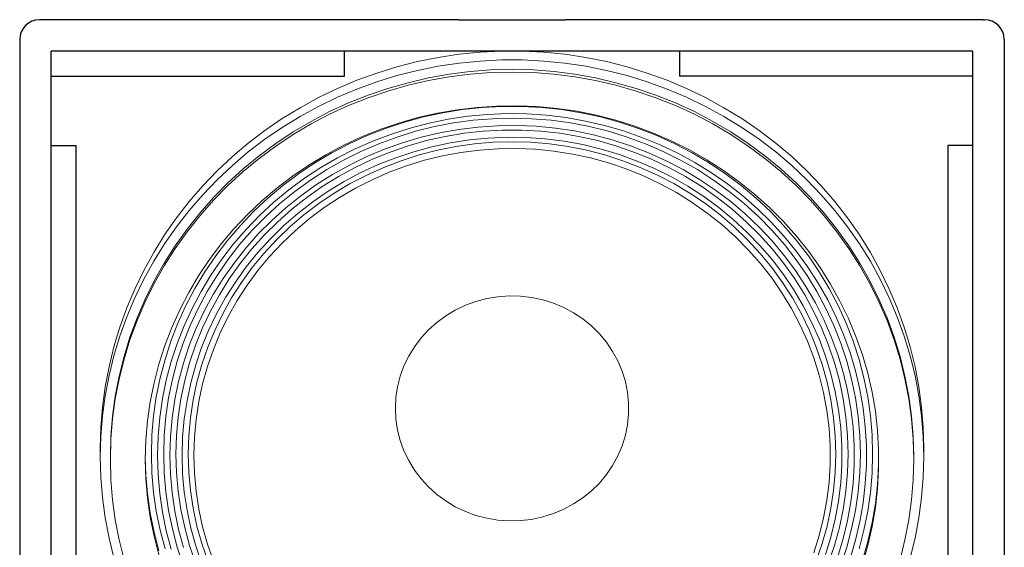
# Model space of a CAD drawing. Extents: x -12 to 2974, y -397 to 1816.
# Tile 2 of 4: x -12 to 458, y 679 to 931. Entities that reach past the tile are written whole.
import ezdxf

# ---------------------------------------------------------------- set-up
doc = ezdxf.new("R2010")
doc.units = 0
doc.layers.add('KF_SWi_115E_FRONT', color=7, linetype='CONTINUOUS')

# ---------------------------------------------------------------- blocks, each defined once
blk = doc.blocks.new('K&F_SWi_115E_FRONT')
at = {"layer": 'KF_SWi_115E_FRONT'}
for p, q in [((-225, 0), (-225.5, 0)), ((-25.5, 0), (-225, 0)), ((-25.5, 0), (-18.5, 0)), ((-18.5, 0), (18.5, 0)), ((18.5, 0), (25.5, 0)), ((225, 0), (25.5, 0)), ((225, 0), (225.5, 0)), ((-235, -9.5), (-235, -494.5)), ((235, -9.5), (235, -494.5)), ((220, -15), (-220, -15)), ((-220, -489), (-220, -15)), ((-80, -27), (-80, -15)), ((80, -15), (80, -27)), ((220, -489), (220, -15)), ((-220, -27), (-80, -27)), ((220, -27), (80, -27)), ((-220, -60.03), (-208, -60.03)), ((-208, -489), (-208, -60.03)), ((220, -60.03), (208, -60.03)), ((208, -60.03), (208, -489))]:
    blk.add_line(p, q, dxfattribs=at)
at = {"layer": 'KF_SWi_115E_FRONT', "lineweight": 0}
for p, q in [((-35.23, -18.03), (-45.12, -20.01)), ((-25.23, -16.51), (-35.23, -18.03)), ((-15.15, -15.5), (-25.23, -16.51)), ((-5.06, -15), (-15.15, -15.5)), ((5.06, -15), (-5.06, -15)), ((15.18, -15.5), (5.06, -15)), ((25.23, -16.51), (15.18, -15.5)), ((35.26, -18.03), (25.23, -16.51)), ((45.15, -20.01), (35.26, -18.03)), ((-54.93, -22.5), (-64.57, -25.46)), ((-45.12, -20.01), (-54.93, -22.5)), ((-35.23, -22.22), (-45.12, -24.2)), ((-25.23, -20.7), (-35.23, -22.22)), ((-15.15, -19.73), (-25.23, -20.7)), ((-5.06, -19.22), (-15.15, -19.73)), ((5.06, -19.22), (-5.06, -19.22)), ((15.18, -19.73), (5.06, -19.22)), ((25.23, -20.7), (15.18, -19.73)), ((35.26, -22.22), (25.23, -20.7)), ((45.15, -24.2), (35.26, -22.22)), ((54.93, -22.5), (45.15, -20.01)), ((64.57, -25.46), (54.93, -22.5)), ((-64.57, -25.46), (-74.03, -28.93)), ((-54.93, -26.69), (-64.57, -29.65)), ((-45.12, -24.2), (-54.93, -26.69)), ((-49.63, -30.07), (-39.86, -27.8)), ((-39.86, -27.8), (-29.99, -26.03)), ((-29.99, -27.29), (-39.86, -29.06)), ((-29.99, -26.03), (-20.03, -24.77)), ((-20.03, -26.03), (-29.99, -27.29)), ((-20.03, -24.77), (-10.04, -24.01)), ((-10.04, -25.27), (-20.03, -26.03)), ((-10.04, -24.01), (0.02, -23.76)), ((0.02, -25.02), (-10.04, -25.27)), ((0.02, -23.76), (10.04, -24.01)), ((10.04, -25.27), (0.02, -25.02)), ((10.04, -24.01), (20.06, -24.77)), ((20.06, -26.03), (10.04, -25.27)), ((20.06, -24.77), (29.99, -26.03)), ((29.99, -27.29), (20.06, -26.03)), ((29.99, -26.03), (39.89, -27.8)), ((39.89, -29.06), (29.99, -27.29)), ((39.89, -27.8), (49.63, -30.07)), ((54.93, -26.69), (45.15, -24.2)), ((64.57, -29.65), (54.93, -26.69)), ((74.06, -28.93), (64.57, -25.46)), ((-83.3, -32.84), (-92.34, -37.19)), ((-74.03, -28.93), (-83.3, -32.84)), ((-64.57, -29.65), (-74.03, -33.12)), ((-68.7, -36.02), (-59.25, -32.81)), ((-59.25, -32.81), (-49.63, -30.07)), ((-49.63, -31.33), (-59.25, -34.07)), ((-39.86, -29.06), (-49.63, -31.33)), ((49.63, -31.33), (39.89, -29.06)), ((49.63, -30.07), (59.28, -32.81)), ((59.28, -34.07), (49.63, -31.33)), ((59.28, -32.81), (68.73, -36.02)), ((74.06, -33.12), (64.57, -29.65)), ((83.33, -32.84), (74.06, -28.93)), ((92.37, -37.19), (83.33, -32.84)), ((-92.34, -37.19), (-101.17, -42.01)), ((-83.3, -37.03), (-92.34, -41.38)), ((-74.03, -33.12), (-83.3, -37.03)), ((-77.97, -39.74), (-68.7, -36.02)), ((-68.7, -37.28), (-77.97, -41.01)), ((-59.25, -34.07), (-68.7, -37.28)), ((68.73, -37.28), (59.28, -34.07)), ((68.73, -36.02), (78, -39.74)), ((78, -41.01), (68.73, -37.28)), ((83.33, -37.03), (74.06, -33.12)), ((92.37, -41.38), (83.33, -37.03)), ((101.17, -42.01), (92.37, -37.19)), ((-101.17, -42.01), (-109.71, -47.24)), ((-92.34, -41.38), (-101.17, -46.2)), ((-87.05, -43.91), (-77.97, -39.74)), ((-77.97, -41.01), (-87.05, -45.17)), ((-16.69, -41.89), (-26.21, -42.99)), ((-14.2, -41.95), (-23.63, -42.96)), ((-7.17, -41.26), (-16.69, -41.89)), ((-4.74, -41.44), (-14.2, -41.95)), ((2.41, -41.13), (-7.17, -41.26)), ((4.74, -41.44), (-4.74, -41.44)), ((11.96, -41.51), (2.41, -41.13)), ((14.23, -41.95), (4.74, -41.44)), ((21.48, -42.39), (11.96, -41.51)), ((23.66, -42.96), (14.23, -41.95)), ((78, -39.74), (87.08, -43.91)), ((87.08, -45.17), (78, -41.01)), ((101.17, -46.2), (92.37, -41.38)), ((109.71, -47.24), (101.17, -42.01)), ((-101.17, -46.2), (-109.71, -51.44)), ((-95.87, -48.54), (-87.05, -43.91)), ((-87.05, -45.17), (-95.87, -49.8)), ((-54.08, -49.36), (-44.9, -46.74)), ((-42.25, -46.46), (-51.36, -48.95)), ((-35.6, -44.63), (-44.9, -46.74)), ((-32.99, -44.44), (-42.25, -46.46)), ((-26.21, -42.99), (-35.6, -44.63)), ((-23.63, -42.96), (-32.99, -44.44)), ((-21.1, -46.11), (-30.4, -47.5)), ((-11.74, -45.23), (-21.1, -46.11)), ((-2.35, -44.85), (-11.74, -45.23)), ((7.08, -44.97), (-2.35, -44.85)), ((16.44, -45.6), (7.08, -44.97)), ((25.8, -46.74), (16.44, -45.6)), ((30.94, -43.75), (21.48, -42.39)), ((33.02, -44.44), (23.66, -42.96)), ((35.04, -48.38), (25.8, -46.74)), ((40.3, -45.64), (30.94, -43.75)), ((42.25, -46.46), (33.02, -44.44)), ((49.54, -48), (40.3, -45.64)), ((51.39, -48.95), (42.25, -46.46)), ((87.08, -43.91), (95.87, -48.54)), ((95.87, -49.8), (87.08, -45.17)), ((109.71, -51.44), (101.17, -46.2)), ((-109.71, -47.24), (-117.94, -52.89)), ((-109.71, -51.44), (-117.94, -57.08)), ((-104.41, -53.58), (-95.87, -48.54)), ((-95.87, -49.8), (-104.41, -54.84)), ((-63.09, -52.45), (-54.08, -49.36)), ((-51.36, -48.95), (-60.35, -51.91)), ((-39.61, -49.39), (-48.68, -51.75)), ((-36.99, -51.06), (-46.04, -53.3)), ((-30.4, -47.5), (-39.61, -49.39)), ((-27.85, -49.29), (-36.99, -51.06)), ((-18.61, -48.04), (-27.85, -49.29)), ((-16.15, -51.28), (-25.33, -52.41)), ((-9.32, -47.28), (-18.61, -48.04)), ((-6.92, -50.65), (-16.15, -51.28)), ((0.02, -47.03), (-9.32, -47.28)), ((2.32, -50.52), (-6.92, -50.65)), ((9.35, -47.28), (0.02, -47.03)), ((11.55, -50.9), (2.32, -50.52)), ((18.65, -48.04), (9.35, -47.28)), ((20.76, -51.78), (11.55, -50.9)), ((27.88, -49.29), (18.65, -48.04)), ((37.02, -51.06), (27.88, -49.29)), ((44.18, -50.49), (35.04, -48.38)), ((46.04, -53.3), (37.02, -51.06)), ((53.19, -53.11), (44.18, -50.49)), ((58.65, -50.84), (49.54, -48)), ((60.38, -51.91), (51.39, -48.95)), ((67.57, -54.18), (58.65, -50.84)), ((95.87, -48.54), (104.45, -53.58)), ((104.45, -54.84), (95.87, -49.8)), ((117.97, -52.89), (109.71, -47.24)), ((117.97, -57.08), (109.71, -51.44)), ((-117.94, -52.89), (-125.88, -58.94)), ((-112.7, -59.06), (-104.41, -53.58)), ((-104.41, -54.84), (-112.7, -60.32)), ((-80.52, -60.04), (-71.92, -56.01)), ((-69.14, -55.35), (-77.72, -59.26)), ((-71.92, -56.01), (-63.09, -52.45)), ((-60.35, -51.91), (-69.14, -55.35)), ((-57.6, -54.59), (-66.37, -57.93)), ((-54.89, -56.04), (-63.63, -59.23)), ((-48.68, -51.75), (-57.6, -54.59)), ((-46.04, -53.3), (-54.89, -56.04)), ((-43.39, -56.16), (-52.22, -58.78)), ((-34.41, -54.02), (-43.39, -56.16)), ((-31.85, -55.76), (-40.77, -57.74)), ((-25.33, -52.41), (-34.41, -54.02)), ((-22.81, -54.24), (-31.85, -55.76)), ((-13.73, -53.23), (-22.81, -54.24)), ((-4.55, -52.73), (-13.73, -53.23)), ((-2.25, -56.16), (-11.33, -56.54)), ((4.59, -52.73), (-4.55, -52.73)), ((6.82, -56.29), (-2.25, -56.16)), ((13.73, -53.23), (4.59, -52.73)), ((15.87, -56.92), (6.82, -56.29)), ((22.84, -54.24), (13.73, -53.23)), ((29.9, -53.14), (20.76, -51.78)), ((31.88, -55.76), (22.84, -54.24)), ((38.94, -55.03), (29.9, -53.14)), ((40.8, -57.74), (31.88, -55.76)), ((47.83, -57.39), (38.94, -55.03)), ((54.93, -56.04), (46.04, -53.3)), ((62.05, -56.2), (53.19, -53.11)), ((63.66, -59.23), (54.93, -56.04)), ((69.17, -55.35), (60.38, -51.91)), ((70.69, -59.76), (62.05, -56.2)), ((76.27, -57.96), (67.57, -54.18)), ((77.75, -59.26), (69.17, -55.35)), ((104.45, -53.58), (112.7, -59.06)), ((112.7, -60.32), (104.45, -54.84)), ((125.91, -58.94), (117.97, -52.89)), ((-125.88, -58.94), (-133.48, -65.4)), ((-117.94, -57.08), (-125.88, -63.16)), ((-120.65, -64.96), (-112.7, -59.06)), ((-112.7, -60.32), (-120.65, -66.22)), ((-88.91, -64.49), (-80.52, -60.04)), ((-77.72, -59.26), (-86.07, -63.6)), ((-66.37, -57.93), (-74.91, -61.71)), ((-63.63, -59.23), (-72.14, -62.91)), ((-52.22, -58.78), (-60.88, -61.87)), ((-49.57, -60.23), (-58.2, -63.23)), ((-40.77, -57.74), (-49.57, -60.23)), ((-38.19, -60.67), (-46.92, -63.04)), ((-29.33, -58.81), (-38.19, -60.67)), ((-26.84, -60.58), (-35.63, -62.34)), ((-20.35, -57.42), (-29.33, -58.81)), ((-17.92, -59.32), (-26.84, -60.58)), ((-11.33, -56.54), (-20.35, -57.42)), ((-8.97, -58.56), (-17.92, -59.32)), ((0.02, -58.31), (-8.97, -58.56)), ((9, -58.56), (0.02, -58.31)), ((17.95, -59.32), (9, -58.56)), ((24.89, -58.06), (15.87, -56.92)), ((26.84, -60.58), (17.95, -59.32)), ((33.81, -59.66), (24.89, -58.06)), ((35.67, -62.34), (26.84, -60.58)), ((42.6, -61.81), (33.81, -59.66)), ((49.6, -60.23), (40.8, -57.74)), ((56.6, -60.26), (47.83, -57.39)), ((58.2, -63.23), (49.6, -60.23)), ((65.17, -63.57), (56.6, -60.26)), ((72.17, -62.91), (63.66, -59.23)), ((79.13, -63.79), (70.69, -59.76)), ((84.78, -62.22), (76.27, -57.96)), ((86.07, -63.6), (77.75, -59.26)), ((112.7, -59.06), (120.68, -64.96)), ((120.68, -66.22), (112.7, -60.32)), ((125.91, -63.16), (117.97, -57.08)), ((133.51, -65.4), (125.91, -58.94)), ((-133.48, -65.4), (-140.73, -72.21)), ((-125.88, -63.16), (-133.48, -69.59)), ((-128.31, -71.26), (-120.65, -64.96)), ((-97.01, -69.41), (-88.91, -64.49)), ((-86.07, -63.6), (-94.14, -68.4)), ((-74.91, -61.71), (-83.23, -65.97)), ((-72.14, -62.91), (-80.43, -67.04)), ((-69.36, -65.4), (-77.62, -69.44)), ((-60.88, -61.87), (-69.36, -65.4)), ((-58.2, -63.23), (-66.62, -66.66)), ((-46.92, -63.04), (-55.52, -65.91)), ((-44.33, -64.58), (-52.85, -67.32)), ((-35.63, -62.34), (-44.33, -64.58)), ((-33.18, -65.02), (-41.81, -67.14)), ((-24.41, -63.39), (-33.18, -65.02)), ((-15.59, -62.25), (-24.41, -63.39)), ((-6.67, -61.62), (-15.59, -62.25)), ((2.25, -61.49), (-6.67, -61.62)), ((11.14, -61.87), (2.25, -61.49)), ((20.03, -62.76), (11.14, -61.87)), ((28.83, -64.14), (20.03, -62.76)), ((28.83, -64.14), (37.53, -66.03)), ((44.33, -64.58), (35.67, -62.34)), ((51.27, -64.42), (42.6, -61.81)), ((52.88, -67.32), (44.33, -64.58)), ((59.75, -67.51), (51.27, -64.42)), ((66.65, -66.66), (58.2, -63.23)), ((73.56, -67.35), (65.17, -63.57)), ((80.46, -67.04), (72.17, -62.91)), ((87.33, -68.24), (79.13, -63.79)), ((93, -66.88), (84.78, -62.22)), ((94.17, -68.4), (86.07, -63.6)), ((120.68, -64.96), (128.31, -71.26)), ((133.51, -69.59), (125.91, -63.16)), ((140.76, -72.21), (133.51, -65.4)), ((-133.48, -69.59), (-140.73, -76.4)), ((-120.65, -66.22), (-128.31, -72.53)), ((-104.82, -74.73), (-97.01, -69.41)), ((-94.14, -68.4), (-101.92, -73.63)), ((-83.23, -65.97), (-91.3, -70.63)), ((-80.43, -67.04), (-88.46, -71.61)), ((-77.62, -69.44), (-85.63, -73.88)), ((-66.62, -66.66), (-74.85, -70.57)), ((-63.91, -69.21), (-72.11, -73)), ((-55.52, -65.91), (-63.91, -69.21)), ((-52.85, -67.32), (-61.2, -70.51)), ((-50.32, -69.75), (-58.65, -72.84)), ((-41.81, -67.14), (-50.32, -69.75)), ((37.53, -66.03), (46.1, -68.4)), ((46.1, -68.4), (54.52, -71.23)), ((61.23, -70.51), (52.88, -67.32)), ((68.07, -71.05), (59.75, -67.51)), ((74.88, -70.57), (66.65, -66.66)), ((81.69, -71.61), (73.56, -67.35)), ((88.5, -71.61), (80.46, -67.04)), ((95.24, -73.16), (87.33, -68.24)), ((100.98, -72.02), (93, -66.88)), ((101.96, -73.63), (94.17, -68.4)), ((128.31, -72.53), (120.68, -66.22)), ((140.76, -76.4), (133.51, -69.59)), ((-140.73, -72.21), (-147.6, -79.37)), ((-135.59, -77.91), (-128.31, -71.26)), ((-128.31, -72.53), (-135.59, -79.18)), ((-112.33, -80.44), (-104.82, -74.73)), ((-101.92, -73.63), (-109.43, -79.24)), ((-91.3, -70.63), (-99.06, -75.74)), ((-88.46, -71.61), (-96.22, -76.59)), ((-85.63, -73.88), (-93.38, -78.77)), ((-82.82, -74.89), (-90.54, -79.68)), ((-74.85, -70.57), (-82.82, -74.89)), ((-72.11, -73), (-80.05, -77.22)), ((-69.36, -74.2), (-77.27, -78.29)), ((-61.2, -70.51), (-69.36, -74.2)), ((-58.65, -72.84), (-66.75, -76.4)), ((54.52, -71.23), (62.74, -74.58)), ((69.39, -74.2), (61.23, -70.51)), ((70.75, -78.36), (62.74, -74.58)), ((76.14, -75.05), (68.07, -71.05)), ((77.31, -78.29), (69.39, -74.2)), ((82.85, -74.89), (74.88, -70.57)), ((83.96, -79.52), (76.14, -75.05)), ((89.57, -76.27), (81.69, -71.61)), ((90.58, -79.68), (82.85, -74.89)), ((96.25, -76.59), (88.5, -71.61)), ((102.87, -78.45), (95.24, -73.16)), ((108.64, -77.54), (100.98, -72.02)), ((109.46, -79.24), (101.96, -73.63)), ((128.31, -71.26), (135.59, -77.91)), ((135.59, -79.18), (128.31, -72.53)), ((147.63, -79.37), (140.76, -72.21)), ((-147.6, -79.37), (-154.09, -86.87)), ((-140.73, -76.4), (-147.6, -83.56)), ((-142.49, -84.94), (-135.59, -77.91)), ((-135.59, -79.18), (-142.49, -86.2)), ((-109.43, -79.24), (-116.58, -85.26)), ((-99.06, -75.74), (-106.53, -81.26)), ((-96.22, -76.59), (-103.66, -82.01)), ((-93.38, -78.77), (-100.79, -84.09)), ((-90.54, -79.68), (-97.95, -84.88)), ((-80.05, -77.22), (-87.74, -81.89)), ((-77.27, -78.29), (-84.93, -82.87)), ((-66.75, -76.4), (-74.66, -80.4)), ((70.75, -78.36), (78.54, -82.58)), ((84.93, -82.87), (77.31, -78.29)), ((91.49, -84.38), (83.96, -79.52)), ((97.16, -81.38), (89.57, -76.27)), ((97.98, -84.88), (90.58, -79.68)), ((103.69, -82.01), (96.25, -76.59)), ((110.18, -84.16), (102.87, -78.45)), ((115.98, -83.46), (108.64, -77.54)), ((116.61, -85.26), (109.46, -79.24)), ((135.59, -77.91), (142.52, -84.94)), ((135.59, -79.18), (142.52, -86.2)), ((147.63, -83.56), (140.76, -76.4)), ((154.12, -86.87), (147.63, -79.37)), ((-147.6, -83.56), (-154.09, -91.06)), ((-119.48, -86.55), (-112.33, -80.44)), ((-106.53, -81.26), (-113.68, -87.18)), ((-103.66, -82.01), (-110.78, -87.81)), ((-100.79, -84.09), (-107.91, -89.77)), ((-87.74, -81.89), (-95.12, -86.99)), ((-84.93, -82.87), (-92.28, -87.81)), ((-74.66, -80.4), (-82.29, -84.85)), ((78.54, -82.58), (86.01, -87.25)), ((92.31, -87.81), (84.93, -82.87)), ((98.71, -89.67), (91.49, -84.38)), ((104.41, -86.87), (97.16, -81.38)), ((110.81, -87.81), (103.69, -82.01)), ((117.15, -90.27), (110.18, -84.16)), ((122.95, -89.73), (115.98, -83.46)), ((154.12, -91.06), (147.63, -83.56)), ((-154.09, -86.87), (-160.18, -94.69)), ((-149.02, -92.32), (-142.49, -84.94)), ((-142.49, -86.2), (-149.02, -93.58)), ((-126.29, -93.05), (-119.48, -86.55)), ((-116.58, -85.26), (-123.39, -91.63)), ((-113.68, -87.18), (-120.46, -93.46)), ((-110.78, -87.81), (-117.56, -93.99)), ((-97.95, -84.88), (-105.04, -90.46)), ((-95.12, -86.99), (-102.18, -92.48)), ((-92.28, -87.81), (-99.34, -93.2)), ((-82.29, -84.85), (-89.63, -89.7)), ((86.01, -87.25), (93.22, -92.32)), ((99.37, -93.2), (92.31, -87.81)), ((105.08, -90.46), (97.98, -84.88)), ((111.35, -92.76), (104.41, -86.87)), ((117.59, -93.99), (110.81, -87.81)), ((123.39, -91.63), (116.61, -85.26)), ((142.52, -84.94), (149.02, -92.32)), ((142.52, -86.2), (149.02, -93.58)), ((160.18, -94.69), (154.12, -86.87)), ((-154.09, -91.06), (-160.18, -98.88)), ((-155.13, -99.98), (-149.02, -92.32)), ((-149.02, -93.58), (-155.13, -101.24)), ((-132.72, -99.85), (-126.29, -93.05)), ((-123.39, -91.63), (-129.79, -98.37)), ((-120.46, -93.46), (-126.89, -100.11)), ((-117.56, -93.99), (-123.99, -100.55)), ((-107.91, -89.77), (-114.69, -95.85)), ((-105.04, -90.46), (-111.79, -96.45)), ((-102.18, -92.48), (-108.92, -98.34)), ((-99.34, -93.2), (-106.05, -98.97)), ((-89.63, -89.7), (-96.69, -95)), ((93.22, -92.32), (100.1, -97.77)), ((105.61, -95.35), (98.71, -89.67)), ((106.08, -98.97), (99.37, -93.2)), ((111.82, -96.45), (105.08, -90.46)), ((117.94, -99.03), (111.35, -92.76)), ((123.74, -96.73), (117.15, -90.27)), ((123.99, -100.55), (117.59, -93.99)), ((129.57, -96.42), (122.95, -89.73)), ((129.82, -98.37), (123.39, -91.63)), ((149.02, -92.32), (155.13, -99.98)), ((155.13, -101.24), (149.02, -93.58)), ((160.18, -98.88), (154.12, -91.06)), ((-160.18, -94.69), (-165.82, -102.78)), ((-129.79, -98.37), (-135.84, -105.43)), ((-114.69, -95.85), (-121.09, -102.31)), ((-111.79, -96.45), (-118.19, -102.78)), ((-108.92, -98.34), (-115.29, -104.58)), ((-96.69, -95), (-103.37, -100.67)), ((106.62, -103.64), (100.1, -97.77)), ((112.17, -101.43), (105.61, -95.35)), ((118.22, -102.78), (111.82, -96.45)), ((129.98, -103.54), (123.74, -96.73)), ((129.57, -96.42), (135.81, -103.38)), ((135.84, -105.43), (129.82, -98.37)), ((165.85, -102.78), (160.18, -94.69)), ((-165.82, -102.78), (-171.02, -111.14)), ((-160.18, -98.88), (-165.82, -106.98)), ((-160.81, -107.99), (-155.13, -99.98)), ((-155.13, -101.24), (-160.81, -109.25)), ((-138.77, -107.01), (-132.72, -99.85)), ((-126.89, -100.11), (-132.91, -107.07)), ((-123.99, -100.55), (-130.01, -107.42)), ((-121.09, -102.31), (-127.08, -109.09)), ((-118.19, -102.78), (-124.18, -109.47)), ((-106.05, -98.97), (-112.42, -105.09)), ((-103.37, -100.67), (-109.74, -106.69)), ((112.45, -105.09), (106.08, -98.97)), ((118.38, -107.83), (112.17, -101.43)), ((124.15, -105.65), (117.94, -99.03)), ((124.21, -109.47), (118.22, -102.78)), ((130.01, -107.42), (123.99, -100.55)), ((135.81, -103.38), (141.64, -110.7)), ((155.13, -99.98), (160.84, -107.99)), ((160.84, -109.25), (155.13, -101.24)), ((165.85, -106.98), (160.18, -98.88)), ((171.05, -111.14), (165.85, -102.78)), ((-165.82, -106.98), (-171.02, -115.33)), ((-166.04, -116.24), (-160.81, -107.99)), ((-144.38, -114.48), (-138.77, -107.01)), ((-135.84, -105.43), (-141.45, -112.81)), ((-132.91, -107.07), (-138.52, -114.35)), ((-130.01, -107.42), (-135.62, -114.61)), ((-115.29, -104.58), (-121.28, -111.17)), ((-112.42, -105.09), (-118.41, -111.58)), ((-109.74, -106.69), (-115.73, -113.09)), ((106.62, -103.64), (112.8, -109.84)), ((118.41, -111.58), (112.45, -105.09)), ((124.15, -114.57), (118.38, -107.83)), ((129.95, -112.59), (124.15, -105.65)), ((135.78, -110.67), (129.98, -103.54)), ((135.62, -114.61), (130.01, -107.42)), ((141.48, -112.81), (135.84, -105.43)), ((160.84, -107.99), (166.07, -116.24)), ((171.05, -115.33), (165.85, -106.98)), ((-171.02, -111.14), (-175.78, -119.77)), ((-160.81, -109.25), (-166.04, -117.5)), ((-127.08, -109.09), (-132.69, -116.18)), ((-124.18, -109.47), (-129.79, -116.47)), ((-121.28, -111.17), (-126.89, -118.07)), ((-118.41, -111.58), (-123.99, -118.39)), ((112.8, -109.84), (118.57, -116.4)), ((123.99, -118.39), (118.41, -111.58)), ((129.79, -116.47), (124.21, -109.47)), ((135.37, -119.84), (129.95, -112.59)), ((141.2, -118.1), (135.78, -110.67)), ((141.64, -110.7), (147.06, -118.33)), ((166.07, -117.5), (160.84, -109.25)), ((175.81, -119.77), (171.05, -111.14)), ((-171.02, -115.33), (-175.78, -123.97)), ((-170.83, -124.76), (-166.04, -116.24)), ((-149.59, -122.23), (-144.38, -114.48)), ((-141.45, -112.81), (-146.65, -120.47)), ((-138.52, -114.35), (-143.72, -121.92)), ((-135.62, -114.61), (-140.79, -122.08)), ((-132.69, -116.18), (-137.86, -123.56)), ((-129.79, -116.47), (-134.96, -123.75)), ((-115.73, -113.09), (-121.28, -119.81)), ((118.57, -116.4), (123.96, -123.27)), ((129.54, -121.63), (124.15, -114.57)), ((134.96, -123.75), (129.79, -116.47)), ((140.82, -122.08), (135.62, -114.61)), ((146.65, -120.47), (141.48, -112.81)), ((170.86, -124.76), (166.07, -116.24)), ((175.81, -123.97), (171.05, -115.33)), ((-175.78, -119.77), (-180.07, -128.6)), ((-166.04, -117.5), (-170.83, -125.99)), ((-146.65, -120.47), (-151.38, -128.38)), ((-143.72, -121.92), (-148.45, -129.74)), ((-140.79, -122.08), (-145.52, -129.83)), ((-126.89, -118.07), (-132.03, -125.26)), ((-123.99, -118.39), (-129.13, -125.48)), ((-121.28, -119.81), (-126.45, -126.84)), ((129.16, -125.48), (123.99, -118.39)), ((134.49, -128.98), (129.54, -121.63)), ((140.32, -127.34), (135.37, -119.84)), ((145.55, -129.83), (140.82, -122.08)), ((146.15, -125.79), (141.2, -118.1)), ((151.41, -128.38), (146.65, -120.47)), ((147.06, -118.33), (152.01, -126.21)), ((170.86, -125.99), (166.07, -117.5)), ((180.1, -128.6), (175.81, -119.77)), ((-175.78, -123.97), (-180.07, -132.79)), ((-175.15, -133.49), (-170.83, -124.76)), ((-170.83, -125.99), (-175.15, -134.75)), ((-154.31, -130.24), (-149.59, -122.23)), ((-137.86, -123.56), (-142.59, -131.22)), ((-134.96, -123.75), (-139.69, -131.31)), ((-132.03, -125.26), (-136.76, -132.73)), ((-129.13, -125.48), (-133.86, -132.86)), ((-126.45, -126.84), (-131.18, -134.12)), ((123.96, -123.27), (128.87, -130.43)), ((133.89, -132.86), (129.16, -125.48)), ((139.72, -131.31), (134.96, -123.75)), ((150.69, -133.77), (146.15, -125.79)), ((152.01, -126.21), (156.55, -134.34)), ((170.86, -124.76), (175.18, -133.49)), ((175.18, -134.75), (170.86, -125.99)), ((180.1, -132.79), (175.81, -123.97)), ((-180.07, -128.6), (-183.88, -137.65)), ((-158.6, -138.5), (-154.31, -130.24)), ((-151.38, -128.38), (-155.67, -136.55)), ((-148.45, -129.74), (-152.74, -137.84)), ((-145.52, -129.83), (-149.8, -137.84)), ((-142.59, -131.22), (-146.87, -139.13)), ((-139.69, -131.31), (-143.94, -139.13)), ((133.38, -137.87), (128.87, -130.43)), ((138.99, -136.58), (134.49, -128.98)), ((143.97, -139.13), (139.72, -131.31)), ((144.82, -135.13), (140.32, -127.34)), ((149.84, -137.84), (145.55, -129.83)), ((155.7, -136.55), (151.41, -128.38)), ((183.91, -137.65), (180.1, -128.6)), ((-180.07, -132.79), (-183.88, -141.84)), ((-178.99, -142.44), (-175.15, -133.49)), ((-175.15, -134.75), (-178.99, -143.7)), ((-136.76, -132.73), (-141.04, -140.45)), ((-133.86, -132.86), (-138.11, -140.51)), ((-131.18, -134.12), (-135.43, -141.68)), ((-22.24, -136.35), (-17.19, -134.5)), ((-17.19, -134.5), (-11.99, -133.14)), ((-11.99, -133.14), (-6.7, -132.26)), ((-1.34, -131.88), (-6.7, -132.26)), ((4.05, -132.01), (-1.34, -131.88)), ((9.38, -132.64), (4.05, -132.01)), ((14.64, -133.77), (9.38, -132.64)), ((19.78, -135.35), (14.64, -133.77)), ((24.7, -137.43), (19.78, -135.35)), ((138.14, -140.51), (133.89, -132.86)), ((148.86, -143.16), (144.82, -135.13)), ((154.72, -141.97), (150.69, -133.77)), ((156.55, -134.34), (160.58, -142.69)), ((175.18, -133.49), (179.03, -142.44)), ((179.03, -143.7), (175.18, -134.75)), ((183.91, -141.84), (180.1, -132.79)), ((-183.88, -137.65), (-187.22, -146.85)), ((-162.41, -146.95), (-158.6, -138.5)), ((-155.67, -136.55), (-159.48, -144.93)), ((-152.74, -137.84), (-156.55, -146.13)), ((-149.8, -137.84), (-153.62, -146.03)), ((-146.87, -139.13), (-150.69, -147.26)), ((-143.94, -139.13), (-147.76, -147.17)), ((-141.04, -140.45), (-144.82, -148.4)), ((-138.11, -140.51), (-141.93, -148.37)), ((-31.63, -141.37), (-27.06, -138.66)), ((-27.06, -138.66), (-22.24, -136.35)), ((29.39, -139.95), (24.7, -137.43)), ((33.84, -142.91), (29.39, -139.95)), ((133.38, -137.87), (137.42, -145.53)), ((141.96, -148.37), (138.14, -140.51)), ((143.03, -144.43), (138.99, -136.58)), ((147.79, -147.17), (143.97, -139.13)), ((153.65, -146.03), (149.84, -137.84)), ((159.51, -144.93), (155.7, -136.55)), ((187.22, -146.85), (183.91, -137.65)), ((-183.88, -141.84), (-187.22, -151.07)), ((-182.37, -151.55), (-178.99, -142.44)), ((-178.99, -143.7), (-182.37, -152.81)), ((-159.48, -144.93), (-162.79, -153.51)), ((-135.43, -141.68), (-139.25, -149.47)), ((-39.86, -148.08), (-35.92, -144.52)), ((-35.92, -144.52), (-31.63, -141.37)), ((37.94, -146.25), (33.84, -142.91)), ((137.42, -145.53), (140.98, -153.44)), ((146.59, -152.46), (143.03, -144.43)), ((152.42, -151.39), (148.86, -143.16)), ((158.28, -150.35), (154.72, -141.97)), ((162.82, -153.51), (159.51, -144.93)), ((160.58, -142.69), (164.15, -151.27)), ((179.03, -142.44), (182.37, -151.55)), ((182.37, -152.81), (179.03, -143.7)), ((187.22, -151.07), (183.91, -141.84)), ((-187.22, -146.85), (-190.03, -156.25)), ((-165.72, -155.58), (-162.41, -146.95)), ((-156.55, -146.13), (-159.86, -154.61)), ((-153.62, -146.03), (-156.93, -154.45)), ((-150.69, -147.26), (-154.03, -155.58)), ((-147.76, -147.17), (-151.1, -155.43)), ((-144.82, -148.4), (-148.17, -156.56)), ((-141.93, -148.37), (-145.23, -156.43)), ((-139.25, -149.47), (-142.56, -157.44)), ((-43.42, -151.96), (-39.86, -148.08)), ((41.72, -149.98), (37.94, -146.25)), ((45.09, -154.01), (41.72, -149.98)), ((145.27, -156.43), (141.96, -148.37)), ((151.1, -155.43), (147.79, -147.17)), ((156.96, -154.45), (153.65, -146.03)), ((161.37, -158.93), (158.28, -150.35)), ((190.06, -156.25), (187.22, -146.85)), ((-187.22, -151.07), (-190.03, -160.44)), ((-185.2, -160.85), (-182.37, -151.55)), ((-182.37, -152.81), (-185.2, -162.11)), ((-165.63, -162.23), (-162.79, -153.51)), ((-162.7, -163.28), (-159.86, -154.61)), ((-159.77, -163.02), (-156.93, -154.45)), ((-46.57, -156.15), (-43.42, -151.96)), ((48.02, -158.36), (45.09, -154.01)), ((140.98, -153.44), (144.07, -161.51)), ((149.65, -160.69), (146.59, -152.46)), ((155.51, -159.81), (152.42, -151.39)), ((159.8, -163.02), (156.96, -154.45)), ((165.66, -162.23), (162.82, -153.51)), ((164.15, -151.27), (167.24, -160)), ((182.37, -151.55), (185.24, -160.85)), ((185.24, -162.11), (182.37, -152.81)), ((190.06, -160.44), (187.22, -151.07)), ((-190.03, -156.25), (-192.36, -165.73)), ((-168.56, -164.41), (-165.72, -155.58)), ((-156.83, -164.06), (-154.03, -155.58)), ((-153.93, -163.81), (-151.1, -155.43)), ((-151, -164.88), (-148.17, -156.56)), ((-148.07, -164.66), (-145.23, -156.43)), ((-142.56, -157.44), (-145.39, -165.61)), ((-49.31, -160.63), (-46.57, -156.15)), ((50.51, -162.96), (48.02, -158.36)), ((148.1, -164.66), (145.27, -156.43)), ((153.93, -163.81), (151.1, -155.43)), ((163.96, -167.66), (161.37, -158.93)), ((192.39, -165.73), (190.06, -156.25)), ((-190.03, -160.44), (-192.36, -169.92)), ((-187.54, -170.24), (-185.2, -160.85)), ((-185.2, -162.11), (-187.54, -171.5)), ((-170.89, -173.36), (-168.56, -164.41)), ((-167.96, -171.09), (-165.63, -162.23)), ((-165.03, -172.07), (-162.7, -163.28)), ((-162.1, -171.72), (-159.77, -163.02)), ((-159.17, -172.7), (-156.83, -164.06)), ((-156.24, -172.35), (-153.93, -163.81)), ((-51.59, -165.33), (-49.31, -160.63)), ((52.56, -167.78), (50.51, -162.96)), ((144.07, -161.51), (146.65, -169.74)), ((152.23, -169.11), (149.65, -160.69)), ((156.27, -172.35), (153.93, -163.81)), ((158.1, -168.35), (155.51, -159.81)), ((162.13, -171.72), (159.8, -163.02)), ((167.99, -171.09), (165.66, -162.23)), ((167.24, -160), (169.82, -168.86)), ((185.24, -160.85), (187.57, -170.24)), ((187.57, -171.5), (185.24, -162.11)), ((192.39, -169.92), (190.06, -160.44)), ((-192.36, -165.73), (-194.19, -175.35)), ((-153.34, -173.33), (-151, -164.88)), ((-150.4, -173.05), (-148.07, -164.66)), ((-147.72, -173.9), (-145.39, -165.61)), ((-53.38, -170.24), (-51.59, -165.33)), ((54.11, -172.73), (52.56, -167.78)), ((150.4, -173.05), (148.1, -164.66)), ((154.31, -177.62), (152.23, -169.11)), ((160.18, -177.05), (158.1, -168.35)), ((166.04, -176.52), (163.96, -167.66)), ((169.82, -168.86), (171.9, -177.87)), ((194.19, -175.35), (192.39, -165.73)), ((-192.36, -169.92), (-194.19, -179.54)), ((-189.36, -179.76), (-187.54, -170.24)), ((-187.54, -171.5), (-189.36, -181.02)), ((-172.72, -182.41), (-170.89, -173.36)), ((-169.79, -180.08), (-167.96, -171.09)), ((-166.86, -180.96), (-165.03, -172.07)), ((-163.93, -180.55), (-162.1, -171.72)), ((-160.99, -181.43), (-159.17, -172.7)), ((-158.06, -181.02), (-156.24, -172.35)), ((-155.13, -181.94), (-153.34, -173.33)), ((-152.2, -181.53), (-150.4, -173.05)), ((-149.55, -182.31), (-147.72, -173.9)), ((-54.64, -175.28), (-53.38, -170.24)), ((55.15, -177.84), (54.11, -172.73)), ((148.73, -178.09), (146.65, -169.74)), ((152.23, -181.53), (150.4, -173.05)), ((158.1, -181.02), (156.27, -172.35)), ((163.96, -180.55), (162.13, -171.72)), ((169.82, -180.08), (167.99, -171.09)), ((187.57, -170.24), (189.4, -179.76)), ((189.4, -181.02), (187.57, -171.5)), ((194.19, -179.54), (192.39, -169.92)), ((-194.19, -175.35), (-195.48, -185.02)), ((-55.43, -180.42), (-54.64, -175.28)), ((55.65, -183.01), (55.15, -177.84)), ((148.73, -178.09), (150.28, -186.57)), ((155.89, -186.25), (154.31, -177.62)), ((161.72, -185.84), (160.18, -177.05)), ((167.58, -185.44), (166.04, -176.52)), ((171.9, -177.87), (173.45, -186.98)), ((195.48, -185.02), (194.19, -175.35)), ((-194.19, -179.54), (-195.48, -189.22)), ((-190.69, -189.37), (-189.36, -179.76)), ((-189.36, -181.02), (-190.69, -190.64)), ((-174.01, -191.55), (-172.72, -182.41)), ((-171.08, -189.15), (-169.79, -180.08)), ((-168.15, -189.94), (-166.86, -180.96)), ((-165.22, -189.47), (-163.93, -180.55)), ((-162.29, -190.26), (-160.99, -181.43)), ((-159.39, -189.78), (-158.06, -181.02)), ((-156.46, -190.57), (-155.13, -181.94)), ((-153.53, -190.1), (-152.2, -181.53)), ((-150.84, -190.83), (-149.55, -182.31)), ((-55.43, -180.42), (-55.68, -185.59)), ((55.65, -188.21), (55.65, -183.01)), ((153.52, -190.1), (152.23, -181.53)), ((159.39, -189.78), (158.1, -181.02)), ((165.25, -189.47), (163.96, -180.55)), ((171.11, -189.15), (169.82, -180.08)), ((190.72, -189.37), (189.4, -179.76)), ((190.72, -190.64), (189.4, -181.02)), ((195.48, -189.22), (194.19, -179.54)), ((-195.48, -185.02), (-196.27, -194.77)), ((-55.68, -185.59), (-55.43, -190.79)), ((150.28, -186.57), (151.32, -195.11)), ((156.93, -194.95), (155.89, -186.25)), ((162.79, -194.7), (161.72, -185.84)), ((168.62, -194.48), (167.58, -185.44)), ((173.45, -186.98), (174.49, -196.15)), ((196.27, -194.77), (195.48, -185.02)), ((-195.48, -189.22), (-196.27, -198.96)), ((-191.48, -199.02), (-190.69, -189.37)), ((-190.69, -190.64), (-191.48, -200.28)), ((-174.8, -200.76), (-174.01, -191.55)), ((-171.87, -198.26), (-171.08, -189.15)), ((-168.94, -198.99), (-168.15, -189.94)), ((-166.01, -198.42), (-165.22, -189.47)), ((-163.07, -199.15), (-162.29, -190.26)), ((-160.14, -198.58), (-159.39, -189.78)), ((-157.21, -199.3), (-156.46, -190.57)), ((-154.31, -198.74), (-153.53, -190.1)), ((-151.63, -199.4), (-150.84, -190.83)), ((-54.64, -195.93), (-55.43, -190.79)), ((55.15, -193.38), (55.65, -188.21)), ((154.31, -198.74), (153.52, -190.1)), ((160.18, -198.58), (159.39, -189.78)), ((166.04, -198.42), (165.25, -189.47)), ((171.9, -198.26), (171.11, -189.15)), ((190.72, -189.37), (191.51, -199.02)), ((191.51, -200.28), (190.72, -190.64)), ((196.27, -198.96), (195.48, -189.22)), ((-196.27, -194.77), (-196.52, -204.51)), ((-53.38, -200.98), (-54.64, -195.93)), ((55.15, -193.38), (54.11, -198.45)), ((151.32, -195.11), (151.85, -203.72)), ((157.43, -203.69), (156.93, -194.95)), ((163.3, -203.59), (162.79, -194.7)), ((169.16, -203.53), (168.62, -194.48)), ((174.49, -196.15), (175.02, -205.35)), ((196.55, -204.51), (196.27, -194.77)), ((-196.52, -208.7), (-196.27, -198.96)), ((-191.73, -208.7), (-191.48, -199.02)), ((-191.73, -209.96), (-191.48, -200.28)), ((-175.05, -209.96), (-174.8, -200.76)), ((-172.12, -207.4), (-171.87, -198.26)), ((-169.19, -208.07), (-168.94, -198.99)), ((-166.26, -207.4), (-166.01, -198.42)), ((-163.36, -208.07), (-163.07, -199.15)), ((-160.43, -207.4), (-160.14, -198.58)), ((-157.5, -208.07), (-157.21, -199.3)), ((-154.57, -207.4), (-154.31, -198.74)), ((-151.89, -208), (-151.63, -199.4)), ((-51.59, -205.86), (-53.38, -200.98)), ((52.56, -203.43), (54.11, -198.45)), ((154.31, -198.74), (154.6, -207.4)), ((160.43, -207.4), (160.18, -198.58)), ((166.04, -198.42), (166.29, -207.4)), ((172.15, -207.4), (171.9, -198.26)), ((191.51, -199.02), (191.76, -208.7)), ((191.76, -209.96), (191.51, -200.28)), ((196.27, -198.96), (196.55, -208.7)), ((-196.52, -204.51), (-196.52, -208.7)), ((-49.31, -210.56), (-51.59, -205.86)), ((52.56, -203.43), (50.51, -208.25)), ((151.85, -203.72), (151.85, -212.32)), ((157.43, -212.45), (157.43, -203.69)), ((163.3, -212.51), (163.3, -203.59)), ((169.16, -212.61), (169.16, -203.53)), ((175.02, -205.35), (175.02, -214.59)), ((196.55, -208.7), (196.55, -204.51)), ((-196.27, -218.47), (-196.52, -208.7)), ((-191.73, -208.7), (-191.73, -209.96)), ((-191.48, -219.64), (-191.73, -209.96)), ((-174.8, -217.27), (-175.05, -209.01)), ((-174.8, -219.19), (-175.05, -209.96)), ((-171.87, -216.58), (-172.12, -207.4)), ((-168.94, -217.14), (-169.19, -208.07)), ((-166.01, -216.42), (-166.26, -207.4)), ((-163.07, -216.99), (-163.36, -208.07)), ((-160.14, -216.26), (-160.43, -207.4)), ((-157.21, -216.83), (-157.5, -208.07)), ((-154.31, -216.07), (-154.57, -207.4)), ((-151.63, -216.61), (-151.89, -208)), ((-46.57, -215.03), (-49.31, -210.56)), ((50.51, -208.25), (48.02, -212.83)), ((154.6, -207.4), (154.31, -216.07)), ((160.18, -216.26), (160.43, -207.4)), ((166.29, -207.4), (166.04, -216.42)), ((171.9, -216.58), (172.15, -207.4)), ((191.51, -219.64), (191.76, -209.96)), ((191.76, -209.96), (191.76, -208.7)), ((196.55, -208.7), (196.27, -218.47)), ((-153.53, -224.74), (-154.31, -216.07)), ((-43.42, -219.26), (-46.57, -215.03)), ((48.02, -212.83), (45.09, -217.18)), ((151.85, -212.32), (151.32, -220.9)), ((153.52, -224.74), (154.31, -216.07)), ((156.93, -221.18), (157.43, -212.45)), ((162.79, -221.43), (163.3, -212.51)), ((168.62, -221.65), (169.16, -212.61)), ((175.02, -212.67), (174.49, -221.87)), ((174.49, -223.8), (175.02, -214.59)), ((-195.48, -228.21), (-196.27, -218.47)), ((-190.69, -229.31), (-191.48, -219.64)), ((-174.01, -226.47), (-174.8, -217.27)), ((-174.01, -228.4), (-174.8, -219.19)), ((-171.08, -225.69), (-171.87, -216.58)), ((-168.15, -226.19), (-168.94, -217.14)), ((-165.22, -225.37), (-166.01, -216.42)), ((-162.29, -225.88), (-163.07, -216.99)), ((-159.39, -225.06), (-160.14, -216.26)), ((-156.46, -225.53), (-157.21, -216.83)), ((-150.84, -225.18), (-151.63, -216.61)), ((-39.86, -223.14), (-43.42, -219.26)), ((45.09, -217.18), (41.72, -221.24)), ((151.32, -220.9), (150.28, -229.44)), ((159.39, -225.06), (160.18, -216.26)), ((165.25, -225.37), (166.04, -216.42)), ((171.11, -225.69), (171.9, -216.58)), ((190.72, -229.31), (191.51, -219.64)), ((195.48, -228.21), (196.27, -218.47)), ((-163.93, -234.29), (-165.22, -225.37)), ((-158.06, -233.82), (-159.39, -225.06)), ((-155.13, -234.2), (-156.46, -225.53)), ((-152.2, -233.32), (-153.53, -224.74)), ((-149.55, -233.7), (-150.84, -225.18)), ((-35.92, -226.67), (-39.86, -223.14)), ((37.94, -224.93), (33.84, -228.3)), ((41.72, -221.24), (37.94, -224.93)), ((152.23, -233.32), (153.52, -224.74)), ((155.89, -229.88), (156.93, -221.18)), ((158.1, -233.82), (159.39, -225.06)), ((161.72, -230.29), (162.79, -221.43)), ((163.96, -234.29), (165.25, -225.37)), ((167.58, -230.67), (168.62, -221.65)), ((174.49, -221.87), (173.45, -231.05)), ((173.45, -232.97), (174.49, -223.8)), ((-195.48, -228.21), (-194.19, -237.89)), ((-190.69, -229.31), (-189.36, -238.89)), ((-174.01, -226.47), (-172.72, -235.62)), ((-172.72, -237.54), (-174.01, -228.4)), ((-169.79, -234.73), (-171.08, -225.69)), ((-166.86, -235.18), (-168.15, -226.19)), ((-160.99, -234.7), (-162.29, -225.88)), ((-31.63, -229.82), (-35.92, -226.67)), ((-27.06, -232.56), (-31.63, -229.82)), ((33.84, -228.3), (29.39, -231.23)), ((150.28, -229.44), (148.73, -237.92)), ((154.31, -238.52), (155.89, -229.88)), ((160.18, -239.08), (161.72, -230.29)), ((169.82, -234.73), (171.11, -225.69)), ((189.4, -238.89), (190.72, -229.31)), ((194.19, -237.89), (195.48, -228.21)), ((-167.96, -243.72), (-169.79, -234.73)), ((-162.1, -243.12), (-163.93, -234.29)), ((-159.17, -243.43), (-160.99, -234.7)), ((-156.24, -242.45), (-158.06, -233.82)), ((-153.34, -242.77), (-155.13, -234.2)), ((-150.4, -241.79), (-152.2, -233.32)), ((-147.72, -242.11), (-149.55, -233.7)), ((-22.24, -234.86), (-27.06, -232.56)), ((-17.19, -236.69), (-22.24, -234.86)), ((24.7, -233.76), (19.78, -235.84)), ((29.39, -231.23), (24.7, -233.76)), ((150.4, -241.79), (152.23, -233.32)), ((156.27, -242.45), (158.1, -233.82)), ((162.13, -243.12), (163.96, -234.29)), ((166.04, -239.62), (167.58, -230.67)), ((167.99, -243.72), (169.82, -234.73)), ((173.45, -231.05), (171.9, -240.16)), ((171.9, -242.08), (173.45, -232.97)), ((-194.19, -237.89), (-192.36, -247.5)), ((-189.36, -238.89), (-187.54, -248.42)), ((-172.72, -235.62), (-170.89, -244.66)), ((-170.89, -246.58), (-172.72, -237.54)), ((-165.03, -244.06), (-166.86, -235.18)), ((-11.99, -238.08), (-17.19, -236.69)), ((-6.7, -238.92), (-11.99, -238.08)), ((-1.34, -239.3), (-6.7, -238.92)), ((4.05, -239.18), (-1.34, -239.3)), ((9.38, -238.58), (4.05, -239.18)), ((14.64, -237.44), (9.38, -238.58)), ((19.78, -235.84), (14.64, -237.44)), ((146.65, -246.27), (148.73, -237.92)), ((152.23, -247.03), (154.31, -238.52)), ((158.1, -247.75), (160.18, -239.08)), ((163.96, -248.48), (166.04, -239.62)), ((187.57, -248.42), (189.4, -238.89)), ((192.39, -247.5), (194.19, -237.89)), ((-165.63, -252.61), (-167.96, -243.72)), ((-162.7, -252.86), (-165.03, -244.06)), ((-159.77, -251.82), (-162.1, -243.12)), ((-156.83, -252.07), (-159.17, -243.43)), ((-153.93, -251), (-156.24, -242.45)), ((-151, -251.25), (-153.34, -242.77)), ((-148.07, -250.18), (-150.4, -241.79)), ((-145.39, -250.4), (-147.72, -242.11)), ((148.1, -250.18), (150.4, -241.79)), ((153.93, -251), (156.27, -242.45)), ((159.8, -251.82), (162.13, -243.12)), ((165.66, -252.61), (167.99, -243.72)), ((171.9, -240.16), (169.82, -249.17)), ((169.82, -251.06), (171.9, -242.08)), ((-192.36, -247.5), (-190.03, -256.99)), ((-187.54, -248.42), (-185.2, -257.84)), ((-170.89, -244.66), (-168.56, -253.61)), ((-168.56, -255.54), (-170.89, -246.58)), ((146.65, -246.27), (144.07, -254.5)), ((149.65, -255.41), (152.23, -247.03)), ((155.51, -256.33), (158.1, -247.75)), ((161.37, -257.21), (163.96, -248.48)), ((185.24, -257.84), (187.57, -248.42)), ((190.06, -256.99), (192.39, -247.5)), ((-156.93, -260.39), (-159.77, -251.82)), ((-151.1, -259.41), (-153.93, -251)), ((-148.17, -259.57), (-151, -251.25)), ((-145.23, -258.41), (-148.07, -250.18)), ((-145.39, -250.4), (-142.56, -258.56)), ((145.27, -258.41), (148.1, -250.18)), ((151.1, -259.41), (153.93, -251)), ((156.96, -260.39), (159.8, -251.82)), ((169.82, -249.17), (167.24, -258.06)), ((167.24, -259.95), (169.82, -251.06))]:
    blk.add_line(p, q, dxfattribs=at)
at = {"layer": 'KF_SWi_115E_FRONT'}
for centre, start, end in [((-225.5, -9.5), 90, 180), ((225.5, -9.5), 0, 90)]:
    blk.add_arc(centre, 9.5, start, end, dxfattribs=at)

msp = doc.modelspace()

# ---------------------------------------------------------------- block references
at = {"layer": 'KF_SWi_115E_FRONT'}
msp.add_blockref('K&F_SWi_115E_FRONT', (223.34, 930.97), dxfattribs=at)

doc.saveas('drawing.dxf')
